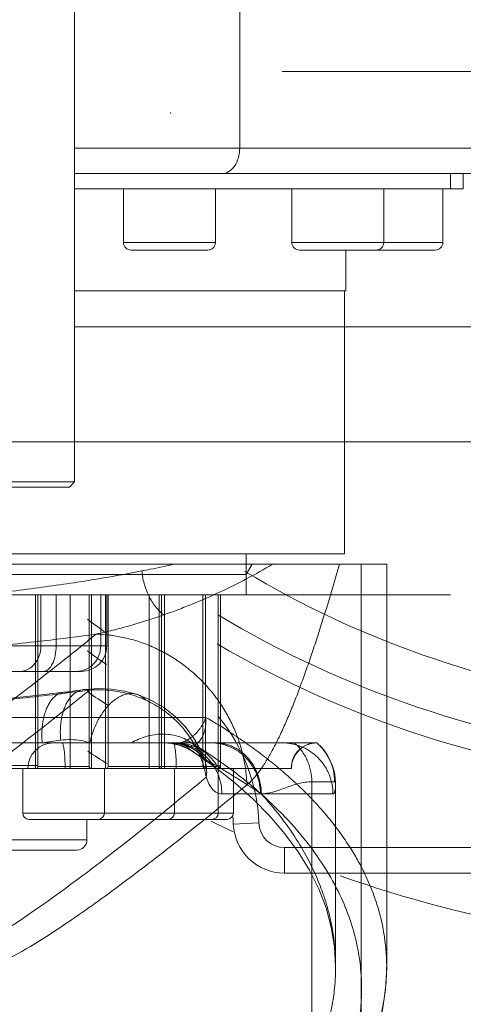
# Model space of a CAD drawing. Header units: millimetres. Extents: x 6756 to 17105, y -3613 to 3705.
# Tile 59 of 65: x 13814 to 13901, y 815 to 1008. Entities that reach past the tile are written whole.
import ezdxf

# ---------------------------------------------------------------- set-up
doc = ezdxf.new("R2010")
doc.units = ezdxf.units.MM
doc.header["$PDSIZE"] = -5
doc.layers.get('0').update_dxf_attribs({"lineweight": 35})
for name, color, linetype, lineweight in [('尺寸线层', 3, 'Continuous', 18), ('粗实线层', 7, 'Continuous', 35), ('细实线层', 7, 'Continuous', 18)]:
    doc.layers.add(name, color=color, linetype=linetype, lineweight=lineweight)
doc.styles.add('标准', font='txt', dxfattribs={"width": 0.667})
doc.dimstyles.new('标准', dxfattribs={"dimscale": 15, "dimtxt": 3.5, "dimasz": 4, "dimexe": 2, "dimexo": 0, "dimtad": 1, "dimdsep": 46, "dimtxsty": '标准', "dimblk": '_CAXARROW', "dimcen": 0, "dimdle": 6, "dimazin": 2, "dimtfac": 0.707107, "dimtdec": 3, "dimtmove": 2, "dimatfit": 3, "dimfxl": 1, "dimfrac": 2, "dimtolj": 1, "dimarcsym": 1})

# ---------------------------------------------------------------- blocks, each defined once
blk = doc.blocks.new('324356')
at = {"layer": '细实线层'}
for p, q in [((-131.09, -136.4), (-131.09, -36.04)), ((-98.77, -80), (-98.77, -40)), ((11.12, -65), (-90.48, -65)), ((12.12, -80), (-131.09, -80)), ((12.12, -85), (-131.09, -85)), ((-57.5, -85), (-57.5, -88)), ((-55, -85), (-55, -88)), ((-131.09, -88), (-55, -88)), ((-121.52, -98.5), (-121.52, -88)), ((-103.52, -98.5), (-103.52, -88)), ((-88.57, -98.5), (-88.57, -88)), ((-70.57, -98.5), (-70.57, -88)), ((-59, -98.5), (-59, -88)), ((-103.52, -98.5), (-121.52, -98.5)), ((-105.02, -100), (-120.02, -100)), ((-59, -98.5), (-88.57, -98.5)), ((-60.5, -100), (-87.07, -100)), ((-78, -100), (-78, -108)), ((-78, -108), (-131.09, -108)), ((-78.25, -108), (-78.25, -159.5)), ((65.91, -115), (-131.07, -115)), ((-131.09, -136.4), (-131.09, -145.4)), ((-248.56, -137.56), (48.44, -137.56)), ((-131.09, -145.4), (-395.09, -145.4)), ((-132.09, -146.4), (-394.09, -146.4)), ((-132.09, -146.4), (-131.09, -145.4)), ((-78.25, -159.5), (-159.59, -159.5)), ((-97.5, -159.5), (-97.5, -167.5)), ((-70, -161.5), (-370, -161.5)), ((-97.5, -163.5), (-96.35, -161.5)), ((-75, -260.16), (-75, -161.5)), ((-70, -240.32), (-70, -161.5)), ((-97.5, -163.5), (-342.5, -163.5)), ((-159.59, -167.5), (-57.53, -167.5)), ((-138.76, -167.5), (-138.76, -201.5)), ((-138.26, -167.5), (-138.26, -201.1)), ((-137.69, -167.5), (-137.69, -177.5)), ((-134.71, -177.5), (-134.71, -167.5)), ((-131.94, -167.5), (-131.94, -201.5)), ((-128.26, -167.5), (-128.26, -201.1)), ((-127.76, -167.5), (-127.76, -201.5)), ((-125.98, -167.5), (-125.98, -177.5)), ((-125.05, -167.5), (-125.05, -201.5)), ((-124.78, -177.5), (-124.78, -167.5)), ((-124.55, -167.5), (-124.55, -201.1)), ((-116.48, -167.5), (-116.48, -201.5)), ((-114.55, -167.5), (-114.55, -201.1)), ((-114.05, -167.5), (-114.05, -201.5)), ((-113.5, -167.5), (-113.5, -201.5)), ((-105.98, -167.5), (-105.98, -201.1)), ((-105.48, -167.5), (-105.48, -201.5)), ((-103, -167.5), (-103, -201.1)), ((-102.5, -167.5), (-102.5, -201.5)), ((-124.78, -177.5), (-312.27, -177.5)), ((-307.27, -182.5), (-129.78, -182.5)), ((-324.82, -191.5), (-105.4, -191.5)), ((-83.66, -196.5), (-356.5, -196.5)), ((-175.93, -201.5), (-100, -201.5)), ((-138.26, -200.9), (-146.42, -200.9)), ((-141.26, -201.5), (-141.26, -210.25)), ((-128.26, -201.1), (-138.26, -201.1)), ((-125.26, -201.5), (-125.26, -210.25)), ((-103, -201.1), (-124.55, -201.1)), ((-111.55, -201.5), (-111.55, -210.25)), ((-102.98, -201.5), (-102.98, -210.25)), ((-100, -201.5), (-88.66, -201.5)), ((-100, -201.5), (-100, -210.25)), ((-80.2, -204.1), (-84.67, -204.1)), ((-84.67, -253.94), (-84.67, -204.1)), ((-80, -240.32), (-80, -204.89)), ((-94.71, -206.5), (-102.27, -206.5)), ((-94.56, -206.5), (-80.52, -206.5)), ((-100, -210.25), (-141.26, -210.25)), ((-126.51, -211.5), (-140.01, -211.5)), ((-128.69, -211.5), (-128.69, -215.5)), ((-101.25, -211.5), (-126.3, -211.5)), ((-95.03, -212.19), (-100.02, -212.39)), ((-128.69, -215.5), (-168.84, -215.5)), ((-130.69, -217.5), (-166.84, -217.5)), ((-90.03, -217), (90.03, -217)), ((-90.03, -217), (-90.03, -222)), ((-90.03, -222), (90.03, -222))]:
    blk.add_line(p, q, dxfattribs=at)
for points in [[(-133.18, -186.58), (-139.83, -187.36), (-146.86, -188.09), (-154.25, -188.75), (-161.95, -189.35), (-169.94, -189.88), (-178.17, -190.34)], [(-129.41, -186.09), (-130.65, -186.25), (-131.91, -186.42), (-133.18, -186.58)], [(-118.83, -187.01), (-121.3, -186.35), (-123.9, -185.96), (-126.61, -185.87), (-129.41, -186.09)], [(-105.62, -199.92), (-106.54, -197.72), (-107.8, -195.49), (-109.42, -193.32), (-111.38, -191.31), (-113.64, -189.55), (-116.14, -188.11), (-118.82, -187.01)], [(-113.56, -196.5), (-112.1, -196.61), (-110.68, -196.92), (-109.32, -197.44), (-108.04, -198.16)], [(-112, -196.5), (-110.32, -196.68), (-108.74, -197.19), (-107.47, -197.91), (-106.59, -198.65), (-106.04, -199.27), (-105.73, -199.72), (-105.62, -199.94), (-105.62, -199.92)], [(-80, -204.89), (-80.02, -204.19), (-80.07, -203.48), (-80.18, -202.72), (-80.35, -201.87), (-80.65, -200.89), (-81.1, -199.81), (-81.74, -198.68), (-82.59, -197.56), (-83.66, -196.5)], [(-108.05, -198.15), (-103.76, -201.16), (-99.78, -204.29), (-96.14, -207.52), (-92.85, -210.86), (-89.91, -214.3), (-87.33, -217.81), (-85.13, -221.41), (-83.3, -225.08), (-81.87, -228.82), (-80.84, -232.61), (-80.21, -236.44), (-80, -240.31)], [(-75.35, -262.37), (-73.43, -258.03), (-71.94, -253.65), (-70.87, -249.24), (-70.22, -244.82), (-70, -240.4)]]:
    blk.add_lwpolyline(points, dxfattribs=at)
for centre, radius, start, end in [((0, 0), 205, 239.7705, 338.2351), ((0, 0), 200, 238.9838, 337.6587), ((0, 0), 190, 239.0256, 331.7263), ((-120.02, -98.5), 1.5, 180, 270), ((-105.02, -98.5), 1.5, 270, 0), ((-87.07, -98.5), 1.5, 180, 270), ((-72.07, -98.5), 1.5, 270, 0), ((-60.5, -98.5), 1.5, 270, 0), ((0, 0), 215, 233.264, 234.4798), ((-129.78, -177.5), 5, 270, 0), ((0, 0), 220, 234.2285, 235.4185), ((-190.14, 277.27), 467.55, 277.1407, 277.6173), ((0, 0), 226.51, 235.438, 236.6131), ((-130, -213.54), 35, 2.2087, 39.2465), ((-135.24, -201.5), 5, 90, 180), ((-191.43, 206.05), 406.16, 277.6398, 278.155), ((-83.66, -201.5), 5, 90.0011, 180), ((0, 0), 236.17, 237.0278, 238.128), ((-138.66, -201.1), 0.4, 270, 0), ((-127.86, -201.1), 0.4, 180, 270), ((-124.95, -201.1), 0.4, 270, 0), ((-114.15, -201.1), 0.4, 180, 270), ((-105.58, -201.1), 0.4, 180, 270), ((-102.6, -201.1), 0.4, 180, 270), ((-130, -213.54), 30, 23.725, 24.9683), ((-140.01, -210.25), 1.25, 180, 270), ((-126.51, -210.25), 1.25, 270, 0), ((-126.3, -210.25), 1.25, 265.0021, 270), ((-112.8, -210.25), 1.25, 270, 360), ((0, 0), 236.17, 243.7676, 244.9326), ((-104.23, -210.25), 1.25, 270, 360), ((-101.25, -210.25), 1.25, 270, 360), ((-130, -213.54), 30, 2.2087, 4.9299), ((-90.03, -212), 10, 182.2087, 270), ((-90.03, -212), 5, 182.2087, 270), ((-130.69, -215.5), 2, 270, 360), ((0, 0), 236.17, 250.4324, 289.9415)]:
    blk.add_arc(centre, radius, start, end, dxfattribs=at)
for points, knots in [([(-102.23, -85), (-101.77, -85), (-100.78, -84.69), (-99.66, -83.53), (-98.93, -81.89), (-98.77, -80.64), (-98.77, -80)], [0, 0, 0, 0, 215.648395, 459.722199, 739.318877, 1041.497312, 1041.497312, 1041.497312, 1041.497312]), ([(-117.93, -162.83), (-117.39, -162.72), (-115.27, -162.3), (-113.16, -161.85), (-111.59, -161.5)], [0, 0, 0, 0, 232.630302, 909.01464, 909.01464, 909.01464, 909.01464]), ([(-113.65, -171.44), (-112.72, -171.11), (-110.85, -170.43), (-107.15, -168.97), (-102.62, -167), (-97.36, -164.4), (-93.98, -162.49), (-92.33, -161.5)], [0, 0, 0, 0, 252.225988, 506.36411, 1012.809357, 1512.948375, 2002.38486, 2002.38486, 2002.38486, 2002.38486]), ([(-79.23, -161.5), (-79.92, -163.89), (-81.31, -168.57), (-83.1, -174.34), (-84.56, -178.78), (-85.66, -181.97), (-86.76, -185.05), (-87.88, -188), (-89.01, -190.81), (-89.98, -193.06), (-90.77, -194.76), (-91.53, -196.35), (-92.31, -197.86), (-93.12, -199.28), (-93.71, -200.27), (-94.3, -201.18), (-94.9, -202.04), (-95.5, -202.82), (-96.1, -203.53), (-96.71, -204.16), (-97.12, -204.54), (-97.33, -204.71)], [0, 0, 0, 0, 1292.29286, 2537.723549, 3139.154131, 3724.262169, 4291.380321, 4838.741632, 5364.50781, 5866.558706, 6107.866982, 6341.61069, 6783.434699, 6991.213907, 7189.971875, 7379.485108, 7559.591342, 7730.175088, 7891.11919, 8042.425814, 8184.29205, 8184.29205, 8184.29205, 8184.29205]), ([(-164.25, -168.91), (-162.11, -168.73), (-157.9, -168.36), (-151.67, -167.74), (-145.61, -167.07), (-139.73, -166.34), (-134.03, -165.56), (-128.5, -164.72), (-123.15, -163.82), (-119.65, -163.17), (-117.93, -162.83)], [0, 0, 0, 0, 476.511389, 941.157402, 1393.028964, 1832.272439, 2259.097304, 2673.617692, 3075.889759, 3465.871565, 3465.871565, 3465.871565, 3465.871565]), ([(-113.65, -171.44), (-113.94, -171.21), (-114.51, -170.7), (-115.29, -169.82), (-115.99, -168.81), (-116.6, -167.69), (-117.11, -166.5), (-117.5, -165.28), (-117.78, -164.05), (-117.89, -163.23), (-117.93, -162.83)], [0, 0, 0, 0, 349.210616, 721.305243, 1112.315017, 1516.059221, 1925.418652, 2333.085036, 2731.725616, 3115.61558, 3115.61558, 3115.61558, 3115.61558]), ([(-126.86, -175.2), (-125.77, -174.97), (-123.59, -174.46), (-120.3, -173.58), (-116.98, -172.57), (-114.76, -171.83), (-113.65, -171.44)], [0, 0, 0, 0, 419.583141, 848.93102, 1287.476929, 1734.241023, 1734.241023, 1734.241023, 1734.241023]), ([(-126.86, -175.2), (-130.27, -175.7), (-138.33, -176.68), (-151.28, -178.03), (-166.07, -179.2), (-181.92, -180.15), (-199.7, -180.87), (-217.97, -181.24), (-237.05, -181.24), (-255.18, -180.87), (-272.73, -180.15), (-288.13, -179.19), (-302.09, -178.02), (-314.12, -176.7), (-321.75, -175.71), (-324.99, -175.2)], [0, 0, 0, 0, 420.663507, 990.991487, 1589.516824, 2231.836912, 2929.23134, 3761.244627, 4462.471147, 5258.630023, 5974.207587, 6605.949823, 7143.191812, 7683.005247, 8083.17658, 8083.17658, 8083.17658, 8083.17658]), ([(-184.49, -212.45), (-183.14, -212.45), (-179.87, -211.63), (-174.48, -209.23), (-167.67, -205.35), (-159.46, -200), (-149.83, -193.12), (-138.78, -184.73), (-130.99, -178.54), (-126.86, -175.2)], [0, 0, 0, 0, 212.238947, 518.87154, 926.903943, 1439.290887, 2057.788245, 2783.744825, 3618.220665, 3618.220665, 3618.220665, 3618.220665]), ([(-126.86, -175.2), (-125.99, -175.22), (-124.23, -175.36), (-121.58, -175.8), (-118.89, -176.51), (-116.21, -177.49), (-113.57, -178.75), (-111.02, -180.29), (-108.61, -182.09), (-106.36, -184.12), (-104.33, -186.37), (-102.52, -188.79), (-100.98, -191.35), (-99.7, -193.99), (-98.71, -196.69), (-97.75, -200.23), (-97.4, -202.94), (-97.33, -204.71)], [0, 0, 0, 0, 351.604461, 715.835431, 1091.900695, 1478.413923, 1873.951558, 2276.553858, 2684.209805, 3094.576996, 3505.280252, 3913.921245, 4318.103958, 4715.726819, 5104.721068, 5483.53925, 6204.499029, 6204.499029, 6204.499029, 6204.499029]), ([(-137.69, -177.5), (-137.69, -178.14), (-137.89, -179.39), (-138.75, -181.03), (-140.1, -182.2), (-141.25, -182.5), (-141.8, -182.5)], [0, 0, 0, 0, 489.474054, 951.611964, 1396.398432, 1823.165409, 1823.165409, 1823.165409, 1823.165409]), ([(-134.71, -177.5), (-134.71, -178.13), (-134.82, -179.33), (-135.32, -180.92), (-136.07, -182.11), (-136.87, -182.5), (-137.23, -182.5)], [0, 0, 0, 0, 570.778753, 1074.435336, 1489.955064, 1811.521229, 1811.521229, 1811.521229, 1811.521229]), ([(-125.98, -177.5), (-125.98, -178.14), (-126.21, -179.42), (-127.22, -181.07), (-128.77, -182.22), (-130.05, -182.5), (-130.68, -182.5)], [0, 0, 0, 0, 453.625459, 894.619091, 1340.57164, 1787.538388, 1787.538388, 1787.538388, 1787.538388]), ([(-128.15, -186.15), (-135.31, -191.94), (-147.97, -201.87), (-164.81, -213.74), (-174.77, -219.52), (-179.03, -221.16)], [0, 0, 0, 0, 766.596386, 1338.446224, 1718.426916, 1718.426916, 1718.426916, 1718.426916]), ([(-177.74, -190.46), (-172.24, -190.18), (-161.61, -189.55), (-146.36, -188.29), (-136.64, -187.24), (-132.02, -186.65)], [0, 0, 0, 0, 577.92391, 1114.948766, 1602.911834, 1602.911834, 1602.911834, 1602.911834]), ([(-137.44, -196.5), (-137.46, -196.18), (-137.5, -195.53), (-137.51, -194.55), (-137.46, -193.55), (-137.34, -192.56), (-137.16, -191.59), (-136.91, -190.66), (-136.6, -189.79), (-136.22, -189), (-135.79, -188.3), (-135.31, -187.71), (-134.79, -187.24), (-134.24, -186.89), (-133.68, -186.66), (-133.11, -186.55), (-132.55, -186.55), (-132.19, -186.61), (-132.02, -186.65)], [0, 0, 0, 0, 514.053863, 1042.432848, 1579.355228, 2117.557951, 2649.606674, 3167.654439, 3664.482226, 4134.143623, 4572.280139, 4977.360543, 5350.041687, 5694.18711, 6015.24991, 6320.257218, 6615.649114, 6906.930976, 6906.930976, 6906.930976, 6906.930976]), ([(-133.82, -196), (-133.85, -195.68), (-133.89, -195.03), (-133.89, -194.05), (-133.84, -193.06), (-133.72, -192.06), (-133.53, -191.09), (-133.27, -190.16), (-132.94, -189.29), (-132.54, -188.5), (-132.09, -187.81), (-131.59, -187.22), (-131.04, -186.75), (-130.48, -186.4), (-129.89, -186.17), (-129.3, -186.06), (-128.72, -186.05), (-128.34, -186.11), (-128.16, -186.16)], [0, 0, 0, 0, 503.315426, 1020.577956, 1546.292346, 2073.558316, 2595.348788, 3104.258624, 3593.521268, 4057.590978, 4492.452694, 4896.745303, 5271.126303, 5619.166763, 5945.778187, 6257.224975, 6559.140949, 6856.352958, 6856.352958, 6856.352958, 6856.352958]), ([(-128.16, -186.16), (-127, -186.08), (-124.43, -186.11), (-120.71, -186.75), (-118.26, -187.64), (-117.17, -188.13)], [0, 0, 0, 0, 438.381418, 956.930731, 1407.582572, 1407.582572, 1407.582572, 1407.582572]), ([(-117.17, -188.13), (-117.32, -187.96), (-117.66, -187.63), (-118.27, -187.22), (-118.84, -186.99), (-119.33, -186.88), (-119.87, -186.81), (-120.59, -186.85), (-121.33, -187.04), (-121.92, -187.28), (-122.38, -187.51), (-122.85, -187.79), (-123.3, -188.12), (-123.76, -188.49), (-124.35, -189.04), (-125.05, -189.83), (-125.81, -190.86), (-126.47, -191.97), (-127.03, -193.12), (-127.49, -194.27), (-127.85, -195.39), (-128.03, -196.14), (-128.11, -196.5)], [0, 0, 0, 0, 350.391774, 706.615119, 1074.253336, 1264.966732, 1461.802356, 1878.86978, 2334.910049, 2580.164455, 2837.151226, 3105.645597, 3385.289619, 3675.53358, 3975.245517, 4596.97764, 5238.074017, 5884.681282, 6522.519562, 7140.280985, 7727.80404, 8279.135432, 8279.135432, 8279.135432, 8279.135432]), ([(-105.31, -203.23), (-105.42, -202.59), (-105.71, -201.36), (-106.27, -199.67), (-106.92, -198.13), (-107.72, -196.62), (-108.54, -195.34), (-109.42, -194.16), (-110.28, -193.14), (-111.32, -192.07), (-112.48, -191.04), (-113.83, -190.01), (-115.41, -189), (-116.57, -188.41), (-117.17, -188.13)], [0, 0, 0, 0, 519.238115, 986.145799, 1400.130052, 1838.447619, 2326.96765, 2592.413034, 2996.376131, 3384.010457, 3760.574453, 4215.135553, 4718.926193, 5237.43455, 5237.43455, 5237.43455, 5237.43455]), ([(-105.4, -191.5), (-105.47, -191.69), (-105.62, -192.08), (-105.89, -192.65), (-106.2, -193.2), (-106.56, -193.72), (-106.95, -194.22), (-107.31, -194.61), (-107.61, -194.9), (-107.92, -195.17), (-108.16, -195.36), (-108.32, -195.48)], [0, 0, 0, 0, 472.304428, 954.501824, 1440.861956, 1928.101719, 2417.553046, 2902.532971, 3140.949929, 3377.202956, 3844.569364, 3844.569364, 3844.569364, 3844.569364]), ([(-106.54, -196), (-106.43, -195.87), (-106.28, -195.65), (-106.11, -195.34), (-105.94, -195.01), (-105.76, -194.56), (-105.59, -194), (-105.47, -193.4), (-105.4, -192.78), (-105.37, -192.14), (-105.38, -191.71), (-105.4, -191.5)], [0, 0, 0, 0, 425.17168, 643.798825, 867.261394, 1331.093986, 1812.600041, 2306.499187, 2814.835548, 3334.689749, 3860.481611, 3860.481611, 3860.481611, 3860.481611]), ([(-70.17, -244.01), (-70.01, -242.28), (-69.93, -239.33), (-70.28, -235.22), (-70.86, -231.89), (-71.65, -228.85), (-72.55, -226.15), (-73.58, -223.63), (-74.73, -221.2), (-76.08, -218.73), (-77.73, -216.07), (-79.72, -213.25), (-82.01, -210.39), (-84.43, -207.69), (-86.85, -205.26), (-89.32, -202.98), (-91.9, -200.78), (-94.72, -198.56), (-97.85, -196.28), (-101.42, -193.89), (-104.01, -192.32), (-105.4, -191.5)], [0, 0, 0, 0, 739.924169, 1250.62479, 1751.902614, 2175.707271, 2587.340435, 2959.503548, 3333.98697, 3731.45088, 4157.611276, 4664.251745, 5197.71561, 5718.112862, 6204.896353, 6658.135525, 7144.58281, 7646.685485, 8186.763112, 8788.471143, 9475.643558, 9475.643558, 9475.643558, 9475.643558]), ([(-128.11, -196.5), (-128.68, -196.3), (-129.9, -195.98), (-131.83, -195.81), (-133.15, -195.9), (-133.82, -196)], [0, 0, 0, 0, 466.770035, 950.567659, 1466.954353, 1466.954353, 1466.954353, 1466.954353]), ([(-133.58, -196.5), (-133.44, -196.5), (-133.27, -197.17), (-133.1, -198.04), (-132.98, -199.67), (-132.95, -200.84), (-132.95, -201.5)], [0, 0, 0, 0, 167.725427, 570.653032, 1189.694453, 1938.239634, 1938.239634, 1938.239634, 1938.239634]), ([(-119.98, -196.5), (-119.08, -195.96), (-117.13, -195.12), (-114.03, -194.65), (-111.02, -195.02), (-108.38, -196.2), (-106.38, -198.11), (-105.25, -200.57), (-105.18, -202.36), (-105.31, -203.23)], [0, 0, 0, 0, 494.399709, 983.222472, 1453.038061, 1896.295975, 2314.896553, 2721.284234, 3134.422495, 3134.422495, 3134.422495, 3134.422495]), ([(-107.19, -198.69), (-107.63, -198.35), (-108.56, -197.72), (-110.1, -197.02), (-111.73, -196.59), (-112.85, -196.5), (-113.41, -196.5)], [0, 0, 0, 0, 471.524303, 949.445936, 1427.071457, 1897.757313, 1897.757313, 1897.757313, 1897.757313]), ([(-112.62, -196.5), (-111.99, -196.5), (-110.74, -196.65), (-109.55, -197.07), (-108.98, -197.35)], [0, 0, 0, 0, 532.071367, 1069.131044, 1069.131044, 1069.131044, 1069.131044]), ([(-105.24, -199.86), (-105.69, -199.34), (-106.45, -198.63), (-107.59, -197.85), (-108.52, -197.36), (-109.49, -196.98), (-110.81, -196.61), (-111.84, -196.5), (-112.51, -196.5)], [0, 0, 0, 0, 680.144101, 1025.974475, 1372.86705, 1718.980219, 2062.535483, 2734.285389, 2734.285389, 2734.285389, 2734.285389]), ([(-112, -196.5), (-111.41, -196.5), (-110.5, -196.59), (-109.31, -196.87), (-108.09, -197.3), (-106.92, -197.92), (-105.85, -198.73), (-105.1, -199.42), (-104.43, -200.19), (-103.84, -201.02), (-103.34, -201.9), (-102.94, -202.81), (-102.63, -203.74), (-102.35, -204.96), (-102.27, -205.89), (-102.27, -206.5)], [0, 0, 0, 0, 651.800824, 993.738479, 1344.777491, 2068.335705, 2438.662386, 2811.956262, 3186.283116, 3559.632007, 3929.934553, 4295.317848, 4653.861837, 5004.066338, 5673.197238, 5673.197238, 5673.197238, 5673.197238]), ([(-111.19, -201.5), (-111.19, -200.87), (-111.21, -199.73), (-111.33, -198.11), (-111.49, -197.23), (-111.66, -196.5), (-111.82, -196.5)], [0, 0, 0, 0, 709.627628, 1309.165918, 1734.901036, 1912.760178, 1912.760178, 1912.760178, 1912.760178]), ([(-103.14, -201.1), (-103.56, -200.41), (-104.32, -199.45), (-105.55, -198.38), (-106.57, -197.7), (-107.68, -197.16), (-109.19, -196.65), (-110.38, -196.5), (-111.16, -196.5)], [0, 0, 0, 0, 684.429405, 1033.818997, 1383.969762, 1732.28616, 2076.383944, 2741.939589, 2741.939589, 2741.939589, 2741.939589]), ([(-109.72, -196.24), (-109.94, -196.32), (-110.39, -196.45), (-110.85, -196.5), (-111.07, -196.5)], [0, 0, 0, 0, 551.643209, 1062.511104, 1062.511104, 1062.511104, 1062.511104]), ([(-108.7, -197.2), (-108.88, -197.09), (-109.26, -196.89), (-109.85, -196.66), (-110.46, -196.53), (-110.87, -196.5), (-111.07, -196.5)], [0, 0, 0, 0, 489.269048, 965.354694, 1430.544732, 1888.123886, 1888.123886, 1888.123886, 1888.123886]), ([(-108.32, -195.48), (-108.54, -195.64), (-108.99, -195.92), (-109.47, -196.15), (-109.72, -196.24)], [0, 0, 0, 0, 544.405463, 1059.450192, 1059.450192, 1059.450192, 1059.450192]), ([(-107.53, -196.88), (-107.72, -196.79), (-108.08, -196.61), (-108.8, -196.35), (-109.35, -196.25), (-109.72, -196.24)], [0, 0, 0, 0, 384.454582, 750.75854, 1428.257017, 1428.257017, 1428.257017, 1428.257017]), ([(-107.53, -196.88), (-107.44, -196.83), (-107.26, -196.71), (-106.91, -196.44), (-106.68, -196.18), (-106.54, -196)], [0, 0, 0, 0, 341.810667, 691.454127, 1427.025651, 1427.025651, 1427.025651, 1427.025651]), ([(-104.41, -196.5), (-103.82, -196.5), (-102.92, -196.59), (-101.73, -196.87), (-100.52, -197.3), (-99.35, -197.92), (-98.28, -198.73), (-97.54, -199.42), (-96.87, -200.19), (-96.28, -201.02), (-95.78, -201.9), (-95.38, -202.81), (-95.07, -203.74), (-94.79, -204.96), (-94.71, -205.89), (-94.71, -206.5)], [0, 0, 0, 0, 649.277045, 989.940268, 1339.729472, 2060.963136, 2430.260018, 2802.633283, 3176.156907, 3548.819435, 3918.546366, 4283.451572, 4641.598837, 4991.46872, 5660.046468, 5660.046468, 5660.046468, 5660.046468]), ([(-94.56, -206.5), (-94.56, -205.89), (-94.64, -204.96), (-94.9, -203.74), (-95.18, -202.81), (-95.55, -201.9), (-96.01, -201.02), (-96.55, -200.19), (-97.17, -199.42), (-97.86, -198.73), (-98.84, -197.93), (-99.92, -197.3), (-101.05, -196.87), (-101.88, -196.65), (-102.71, -196.53), (-103.26, -196.5), (-103.52, -196.5)], [0, 0, 0, 0, 757.062245, 1152.004988, 1554.816834, 1963.213591, 2374.507109, 2786.138884, 3195.521136, 3600.289109, 3998.419124, 4767.043921, 5136.298303, 5494.265704, 5840.404983, 6174.66874, 6174.66874, 6174.66874, 6174.66874]), ([(-80.52, -206.5), (-80.52, -205.89), (-80.6, -204.96), (-80.89, -203.74), (-81.2, -202.81), (-81.62, -201.89), (-82.13, -201.02), (-82.73, -200.18), (-83.42, -199.42), (-84.19, -198.72), (-85.02, -198.12), (-85.89, -197.6), (-86.8, -197.19), (-87.73, -196.87), (-88.95, -196.59), (-89.87, -196.5), (-90.48, -196.5)], [0, 0, 0, 0, 722.935404, 1101.672534, 1489.873982, 1886.086085, 2288.378049, 2694.844841, 3103.312806, 3511.623911, 3917.63178, 4319.189823, 4714.438214, 5101.50006, 5478.981904, 6199.285781, 6199.285781, 6199.285781, 6199.285781]), ([(-88.68, -201.5), (-88.68, -200.85), (-88.43, -199.53), (-87.32, -197.87), (-85.66, -196.76), (-84.35, -196.5), (-83.7, -196.5)], [0, 0, 0, 0, 480.255802, 957.549723, 1434.553475, 1914.035979, 1914.035979, 1914.035979, 1914.035979]), ([(-84.67, -204.1), (-84.67, -203.39), (-84.78, -202.31), (-85.15, -200.93), (-85.54, -199.91), (-86.03, -198.94), (-86.81, -197.75), (-87.53, -196.96), (-88.05, -196.5)], [0, 0, 0, 0, 690.302373, 1042.446314, 1395.917204, 1748.412409, 2097.709292, 2777.514732, 2777.514732, 2777.514732, 2777.514732]), ([(-80.2, -204.1), (-80.2, -203.39), (-80.32, -202.31), (-80.7, -200.93), (-81.1, -199.91), (-81.61, -198.94), (-82.42, -197.75), (-83.16, -196.96), (-83.7, -196.5)], [0, 0, 0, 0, 687.537847, 1038.919147, 1392.351671, 1745.741699, 2096.999058, 2784.080642, 2784.080642, 2784.080642, 2784.080642]), ([(-108.7, -197.2), (-108.76, -197.2), (-108.85, -197.21), (-108.97, -197.25), (-108.99, -197.32), (-108.98, -197.35)], [0, 0, 0, 0, 731.179752, 1110.18065, 1431.734425, 1431.734425, 1431.734425, 1431.734425]), ([(-108.98, -197.35), (-108.96, -197.5), (-108.56, -197.78), (-107.99, -198.21), (-107.47, -198.52), (-107.19, -198.69)], [0, 0, 0, 0, 296.191417, 810.201808, 1438.081481, 1438.081481, 1438.081481, 1438.081481]), ([(-108.7, -197.2), (-108.56, -197.2), (-108.3, -197.17), (-107.9, -197.06), (-107.65, -196.95), (-107.53, -196.88)], [0, 0, 0, 0, 469.037322, 945.45519, 1431.65703, 1431.65703, 1431.65703, 1431.65703]), ([(-107.53, -196.88), (-105.97, -197.86), (-101.94, -200.52), (-96.18, -204.95), (-90.41, -210.31), (-85.65, -215.69), (-81.75, -221.27), (-78.91, -226.57), (-76.91, -231.64), (-75.68, -236.29), (-75.1, -240.24), (-74.89, -243.52), (-74.91, -246.72), (-75.24, -250.51), (-76.06, -254.83), (-77.49, -259.61), (-78.88, -262.86), (-79.72, -264.58)], [0, 0, 0, 0, 533.838076, 1393.122914, 2092.634285, 2805.416956, 3464.65035, 4053.750663, 4538.656442, 5034.787793, 5439.301839, 5687.946397, 5984.265824, 6363.046004, 6785.271876, 7250.32649, 7802.472872, 7802.472872, 7802.472872, 7802.472872]), ([(-105.24, -199.86), (-105.58, -199.66), (-106.23, -199.27), (-106.88, -198.89), (-107.19, -198.69)], [0, 0, 0, 0, 552.827551, 1076.001429, 1076.001429, 1076.001429, 1076.001429]), ([(-103.14, -201.1), (-103.32, -200.99), (-104.02, -200.58), (-104.72, -200.16), (-105.24, -199.86)], [0, 0, 0, 0, 274.85145, 1082.186344, 1082.186344, 1082.186344, 1082.186344]), ([(-94.56, -206.5), (-95.97, -205.55), (-98.1, -204.17), (-100.97, -202.39), (-102.42, -201.52), (-103.14, -201.1)], [0, 0, 0, 0, 741.91462, 1113.953622, 1482.041142, 1482.041142, 1482.041142, 1482.041142]), ([(-157.67, -240.58), (-153.23, -238.64), (-142.94, -232.33), (-125.55, -219.76), (-112.61, -209.28), (-105.31, -203.23)], [0, 0, 0, 0, 399.435396, 989.814851, 1771.77983, 1771.77983, 1771.77983, 1771.77983]), ([(-102.27, -206.5), (-102.67, -206.52), (-103.6, -206.21), (-104.63, -204.96), (-105.09, -203.87), (-105.31, -203.23)], [0, 0, 0, 0, 379.0412, 857.263924, 1489.502482, 1489.502482, 1489.502482, 1489.502482]), ([(-94.71, -206.5), (-93.89, -206.45), (-92.19, -206.2), (-89.77, -205.29), (-87.29, -204.39), (-85.54, -204.15), (-84.67, -204.1)], [0, 0, 0, 0, 473.640561, 975.228997, 1486.913171, 1985.526831, 1985.526831, 1985.526831, 1985.526831]), ([(-80.16, -204.11), (-80.11, -204.15), (-80.05, -204.29), (-80.01, -204.56), (-79.99, -204.92), (-80.01, -205.31), (-80.07, -205.72), (-80.16, -206.09), (-80.28, -206.39), (-80.45, -206.5), (-80.52, -206.5)], [0, 0, 0, 0, 249.299131, 642.105497, 1180.095376, 1781.992214, 2337.462564, 2943.069187, 3401.266813, 3705.526265, 3705.526265, 3705.526265, 3705.526265]), ([(-80.2, -204.1), (-80.19, -204.1), (-80.18, -204.1), (-80.17, -204.11), (-80.16, -204.11)], [0, 0, 0, 0, 549.938235, 1109.470978, 1109.470978, 1109.470978, 1109.470978]), ([(-97.33, -204.71), (-101.6, -208.24), (-109.62, -214.75), (-120.98, -223.54), (-130.8, -230.64), (-139.08, -236.07), (-145.86, -239.86), (-151.1, -242.04), (-154.29, -242.59), (-155.52, -242.37)], [0, 0, 0, 0, 917.598866, 1709.906553, 2378.21206, 2923.93442, 3349.726508, 3660.254138, 3866.678842, 3866.678842, 3866.678842, 3866.678842]), ([(-94.57, -206.5), (-93.28, -207.89), (-90.85, -210.74), (-87.66, -215.23), (-85.01, -219.84), (-83.24, -223.8), (-82.11, -226.99), (-81.4, -229.39), (-80.84, -231.81), (-80.42, -234.23), (-80.13, -236.67), (-79.99, -239.11), (-79.99, -241.56), (-80.09, -243.19), (-80.16, -244.01)], [0, 0, 0, 0, 847.480941, 1663.222072, 2450.754609, 3214.502282, 3589.192352, 3959.960167, 4327.569412, 4692.812965, 5056.510277, 5419.499924, 5782.626078, 6146.732476, 6146.732476, 6146.732476, 6146.732476]), ([(-80.16, -244.01), (-80.27, -245.28), (-80.61, -247.82), (-81.44, -251.6), (-82.62, -255.37), (-84.12, -259.1), (-85.95, -262.8), (-88.11, -266.45), (-90.58, -270.05), (-93.36, -273.58), (-96.45, -277.04), (-99.84, -280.42), (-103.51, -283.71), (-107.47, -286.9), (-111.69, -290), (-116.18, -292.98), (-120.91, -295.84), (-125.88, -298.58), (-131.08, -301.19), (-136.49, -303.65), (-142.11, -305.98), (-147.91, -308.16), (-153.88, -310.18), (-160.01, -312.04), (-166.29, -313.74), (-172.7, -315.27), (-179.22, -316.63), (-185.83, -317.82), (-192.53, -318.83), (-201.57, -319.93), (-212.97, -320.86), (-224.41, -321.17), (-233.55, -321.04), (-240.37, -320.77), (-247.13, -320.3), (-253.84, -319.66), (-260.46, -318.83), (-266.99, -317.82), (-273.4, -316.64), (-279.68, -315.28), (-285.82, -313.75), (-291.8, -312.05), (-297.61, -310.18), (-303.24, -308.16), (-308.66, -305.99), (-313.87, -303.66), (-318.85, -301.19), (-323.6, -298.58), (-328.09, -295.85), (-332.33, -292.98), (-336.3, -290), (-339.99, -286.91), (-343.39, -283.71), (-346.49, -280.42), (-349.29, -277.04), (-351.78, -273.57), (-353.95, -270.04), (-355.8, -266.44), (-357.32, -262.78), (-358.51, -259.08), (-359.36, -255.34), (-359.88, -251.57), (-360.06, -247.79), (-359.95, -245.27), (-359.84, -244.01)], [0, 0, 0, 0, 575.978465, 1159.376301, 1753.04346, 2359.574339, 2981.287395, 3620.190918, 4277.993688, 4956.071069, 5655.506934, 6377.071255, 7121.277394, 7888.374621, 8678.399513, 9491.155367, 10326.267911, 11183.161836, 12061.118298, 12959.264057, 13876.612873, 14812.043441, 15764.342031, 16732.18187, 17714.164477, 18708.812532, 19714.595815, 20729.917757, 21753.142591, 22782.58826, 24853.107026, 26927.823033, 27962.489612, 28992.988116, 30017.605356, 31034.663195, 32042.512604, 33039.550983, 34024.220487, 34995.039518, 35950.588039, 36889.54164, 37810.653358, 38712.787064, 39594.907401, 40456.129585, 41295.695362, 42113.022134, 42907.680764, 43679.443351, 44428.274106, 45154.391415, 45858.245865, 46540.57625, 47202.389979, 47845.008141, 48470.052483, 49079.480421, 49675.546517, 50260.804909, 50838.047864, 51410.265975, 51980.578556, 52552.155373, 52552.155373, 52552.155373, 52552.155373]), ([(-75, -260.16), (-74.34, -258.86), (-73.13, -256.23), (-71.94, -252.83), (-71.19, -250.12), (-70.74, -248.08), (-70.4, -246.05), (-70.24, -244.69), (-70.17, -244.01)], [0, 0, 0, 0, 931.811182, 1837.882414, 2283.017585, 2723.756241, 3160.854905, 3595.096237, 3595.096237, 3595.096237, 3595.096237])]:
    blk.add_open_spline(points, degree=3, knots=knots, dxfattribs=at)
blk.add_point((-112.28, -73.14), dxfattribs=at)
blk = doc.blocks.new('_CAXARROW')
blk.add_hatch(color=0).paths.add_polyline_path([(0, 0), (-1, 0.125), (-1, -0.125)], flags=0)
blk = doc.blocks.new('*X29')
at = {"layer": 'Defpoints', "color": 0, "transparency": 16777216}
for p in [(11929.32, 1449.65), (15982.04, 675.5)]:
    blk.add_point(p, dxfattribs=at)
at = {"layer": '尺寸线层', "color": 0, "linetype": 'Continuous', "lineweight": -2, "transparency": 16777216}
blk.add_line((15923.11, 686.76), (11988.26, 1438.39), dxfattribs=at)
at = {"layer": '尺寸线层', "color": 0, "lineweight": -2, "transparency": 16777216, "xscale": 60, "yscale": 60, "zscale": 60}
for p, rotation in [((11929.32, 1449.65), 169.1856160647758), ((15982.04, 675.5), 349.1856160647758)]:
    blk.add_blockref('_CAXARROW', p, dxfattribs=dict(at, rotation=rotation))
at = {"layer": '尺寸线层', "color": 0, "transparency": 16777216, "insert": (11668.98, 1499.38), "char_height": 52.5, "attachment_point": 5, "rotation": 349.1856, "style": '标准', "bg_fill": 3, "box_fill_scale": 1.1, "bg_fill_color": 256, "bg_fill_true_color": 13158600, "bg_fill_transparency": 0}
blk.add_mtext('\\A1;%%C4126', dxfattribs=at)
blk = doc.blocks.new('*X30')
at = {"layer": 'Defpoints', "color": 0, "transparency": 16777216}
for p in [(13396.38, 1279.78), (14514.99, 845.37)]:
    blk.add_point(p, dxfattribs=at)
at = {"layer": '尺寸线层', "color": 0, "linetype": 'Continuous', "lineweight": -2, "transparency": 16777216}
blk.add_line((14459.06, 867.09), (13452.31, 1258.06), dxfattribs=at)
at = {"layer": '尺寸线层', "color": 0, "lineweight": -2, "transparency": 16777216, "xscale": 60, "yscale": 60, "zscale": 60}
for p, rotation in [((13396.38, 1279.78), 158.7766151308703), ((14514.99, 845.37), 338.7766151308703)]:
    blk.add_blockref('_CAXARROW', p, dxfattribs=dict(at, rotation=rotation))
at = {"layer": '尺寸线层', "color": 0, "transparency": 16777216, "insert": (13147.51, 1376.42), "char_height": 52.5, "attachment_point": 5, "rotation": 338.7766, "style": '标准', "bg_fill": 3, "box_fill_scale": 1.1, "bg_fill_color": 256, "bg_fill_true_color": 13158600, "bg_fill_transparency": 0}
blk.add_mtext('\\A1;%%C1200\\P建议最小半径', dxfattribs=at)

msp = doc.modelspace()

# ---------------------------------------------------------------- linework, layer by layer
at = {"layer": '粗实线层', "color": 8}
msp.add_circle((13955.682, 1062.575), 600, dxfattribs=at)
msp.add_arc((13955.682, 1062.575), 2063, 3, 357, dxfattribs=at)

# ---------------------------------------------------------------- block references
at = {"layer": '粗实线层'}
msp.add_blockref('324356', (13955.682, 1062.575), dxfattribs=at)

# ---------------------------------------------------------------- next in the draw order: dimensions: what is measured, and where the dimension line sits
at = {"layer": '尺寸线层'}
dim = msp.add_diameter_dim_2p(p1=(15982.044, 675.499), p2=(11929.321, 1449.651), dimstyle='标准', override={"dimpost": '%%C<>', "dimsah": 1, "dimtfill": 1, "dimtzin": 8}, dxfattribs=at)
dim.commit()
dim.dimension.update_dxf_attribs({"geometry": '*X29', "text_midpoint": (11668.983, 1499.381), "dimtype": 163})

# ---------------------------------------------------------------- next in the draw order: dimensions: what is measured, and where the dimension line sits
dim = msp.add_diameter_dim_2p(p1=(14514.988, 845.372), p2=(13396.376, 1279.778), dimstyle='标准', override={"dimpost": '%%C<>\\X建议最小半径', "dimsah": 1, "dimtfac": 1, "dimtfill": 1, "dimtzin": 8}, dxfattribs=at)
dim.commit()
dim.dimension.update_dxf_attribs({"geometry": '*X30', "text_midpoint": (13147.511, 1376.423), "dimtype": 163})

doc.saveas('drawing.dxf')
